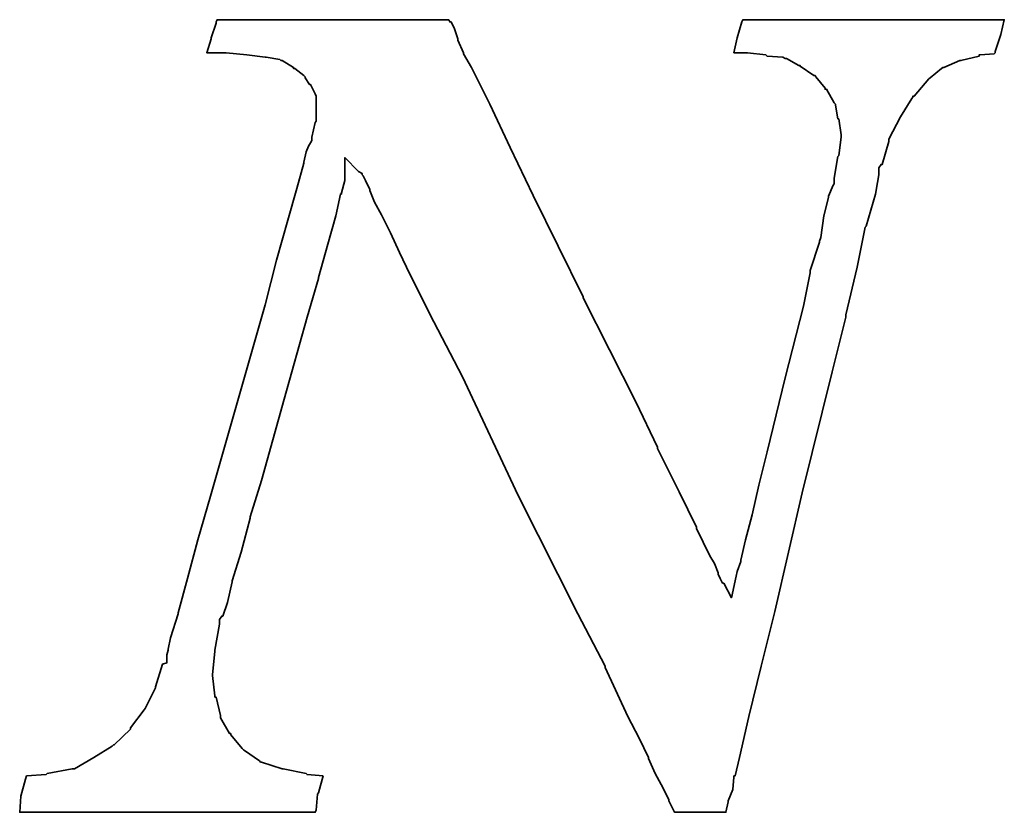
# Model space of a CAD drawing. Header units: inches. Extents: x 36 to 516, y 68 to 1649.
# Tile 46 of 50: x 184.45 to 186.31, y 117.39 to 118.89. Entities that reach past the tile are written whole.
import ezdxf

# ---------------------------------------------------------------- set-up
doc = ezdxf.new("R2010")
doc.units = ezdxf.units.IN
doc.header["$LTSCALE"] = 2
doc.header["$MEASUREMENT"] = 0
doc.layers.add('DIM', color=4, linetype='Continuous')
doc.layers.add('layer 1', color=7, linetype='Continuous')

# ---------------------------------------------------------------- blocks, each defined once
blk = doc.blocks.new('TBI MOTION logo(完整正式版)')
at = {"layer": 'layer 1', "color": 22, "lineweight": 35}
blk.add_open_spline([(58.92625, -7.91875), (58.92625, -7.91875), (58.58625, -7.89375), (58.58625, -7.89375), (58.58625, -7.89375), (58.58625, -7.89375), (58.56625, -7.87125), (58.56625, -7.87125), (58.56625, -7.87125), (58.56625, -7.87125), (58.08375, -7.77375), (58.08375, -7.77375), (58.08375, -7.77375), (58.08375, -7.77375), (58.06125, -7.77375), (58.06125, -7.77375), (58.06125, -7.77375), (58.06125, -7.77375), (57.62625, -7.63125), (57.62625, -7.63125), (57.62625, -7.63125), (57.62625, -7.63125), (57.60625, -7.63125), (57.60625, -7.63125), (57.60625, -7.63125), (57.60625, -7.63125), (57.58125, -7.60625), (57.58125, -7.60625), (57.58125, -7.60625), (57.58125, -7.60625), (57.26625, -7.38875), (57.26625, -7.38875), (57.26625, -7.38875), (57.26625, -7.38875), (57.24625, -7.36875), (57.24625, -7.36875), (57.24625, -7.36875), (57.24625, -7.36875), (57.22125, -7.34375), (57.22125, -7.34375), (57.22125, -7.34375), (57.22125, -7.34375), (56.98125, -7.05375), (56.98125, -7.05375), (56.98125, -7.05375), (56.98125, -7.05375), (56.98125, -7.02875), (56.98125, -7.02875), (56.98125, -7.02875), (56.98125, -7.02875), (56.95625, -7.02875), (56.95625, -7.02875), (56.95625, -7.02875), (56.95625, -7.02875), (56.76625, -6.69625), (56.76625, -6.69625), (56.76625, -6.69625), (56.76625, -6.69625), (56.76625, -6.67125), (56.76625, -6.67125), (56.76625, -6.67125), (56.76625, -6.67125), (56.76625, -6.64875), (56.76625, -6.64875), (56.76625, -6.64875), (56.76625, -6.64875), (56.67125, -6.26375), (56.67125, -6.26375), (56.67125, -6.26375), (56.67125, -6.26375), (56.64625, -6.26375), (56.64625, -6.26375), (56.64625, -6.26375), (56.64625, -6.26375), (56.64625, -6.23875), (56.64625, -6.23875), (56.64625, -6.23875), (56.64625, -6.23875), (56.59625, -5.80875), (56.59625, -5.80875), (56.59625, -5.80875), (56.59625, -5.80875), (56.59625, -5.78375), (56.59625, -5.78375), (56.59625, -5.78375), (56.59625, -5.78375), (56.64625, -5.30375), (56.64625, -5.30375), (56.64625, -5.30375), (56.64625, -5.30375), (56.64625, -5.27875), (56.64625, -5.27875), (56.64625, -5.27875), (56.64625, -5.27875), (56.74125, -4.72875), (56.74125, -4.72875), (56.74125, -4.72875), (56.74125, -4.72875), (56.74125, -4.67875), (56.74125, -4.67875), (56.74125, -4.67875), (56.74125, -4.67875), (56.74125, -4.63375), (56.74125, -4.63375), (56.74125, -4.63375), (56.74125, -4.63375), (56.79125, -4.55875), (56.79125, -4.55875), (56.79125, -4.55875), (56.79125, -4.55875), (56.81125, -4.55875), (56.81125, -4.55875), (56.81125, -4.55875), (56.81125, -4.55875), (56.91125, -4.27375), (56.91125, -4.27375), (56.91125, -4.27375), (56.91125, -4.27375), (57.00625, -3.83874), (57.00625, -3.83874), (57.00625, -3.83874), (57.00625, -3.83874), (57.00625, -3.81374), (57.00625, -3.81374), (57.00625, -3.81374), (57.00625, -3.81374), (57.19875, -3.21374), (57.19875, -3.21374), (57.19875, -3.21374), (57.19875, -3.21374), (57.38625, -2.49625), (57.38625, -2.49625), (57.38625, -2.49625), (57.38625, -2.49625), (57.38625, -2.47374), (57.38625, -2.47374), (57.38625, -2.47374), (57.38625, -2.47374), (57.62625, -1.70375), (57.62625, -1.70375), (57.62625, -1.70375), (57.62625, -1.70375), (58.10625, 0.00125), (58.10625, 0.00125), (58.10625, 0.00125), (58.10625, 0.00125), (58.58625, 1.72625), (58.58625, 1.72625), (58.58625, 1.72625), (58.58625, 1.72625), (58.82625, 2.54125), (58.82625, 2.54125), (58.82625, 2.54125), (58.82625, 2.54125), (58.82625, 2.56374), (58.82625, 2.56374), (58.82625, 2.56374), (58.82625, 2.56374), (59.02125, 3.26125), (59.02125, 3.26125), (59.02125, 3.26125), (59.02125, 3.26125), (59.18625, 3.86125), (59.18625, 3.86125), (59.18625, 3.86125), (59.18625, 3.86125), (59.28625, 4.31875), (59.28625, 4.31875), (59.28625, 4.31875), (59.28625, 4.31875), (59.30625, 4.31875), (59.30625, 4.31875), (59.30625, 4.31875), (59.30625, 4.31875), (59.30625, 4.34125), (59.30625, 4.34125), (59.30625, 4.34125), (59.30625, 4.34125), (59.38125, 4.60625), (59.38125, 4.60625), (59.38125, 4.60625), (59.38125, 4.60625), (59.38125, 4.65125), (59.38125, 4.65125), (59.38125, 4.65125), (59.38125, 4.65125), (59.38125, 5.08625), (59.38125, 5.08625), (59.38125, 5.08625), (59.38125, 5.08625), (59.66625, 4.79624), (59.66625, 4.79624), (59.66625, 4.79624), (59.66625, 4.79624), (59.74125, 4.75124), (59.74125, 4.75124), (59.74125, 4.75124), (59.74125, 4.75124), (59.74125, 4.72624), (59.74125, 4.72624), (59.74125, 4.72624), (59.74125, 4.72624), (59.76125, 4.70124), (59.76125, 4.70124), (59.76125, 4.70124), (59.76125, 4.70124), (59.81125, 4.60625), (59.81125, 4.60625), (59.81125, 4.60625), (59.81125, 4.60625), (59.90625, 4.41125), (59.90625, 4.41125), (59.90625, 4.41125), (59.90625, 4.41125), (59.90625, 4.39125), (59.90625, 4.39125), (59.90625, 4.39125), (59.90625, 4.39125), (60.00375, 4.15124), (60.00375, 4.15124), (60.00375, 4.15124), (60.00375, 4.15124), (60.14625, 3.88374), (60.14625, 3.88374), (60.14625, 3.88374), (60.14625, 3.88374), (60.34125, 3.50124), (60.34125, 3.50124), (60.34125, 3.50124), (60.34125, 3.50124), (60.53125, 3.09125), (60.53125, 3.09125), (60.53125, 3.09125), (60.53125, 3.09125), (60.74625, 2.63625), (60.74625, 2.63625), (60.74625, 2.63625), (60.74625, 2.63625), (61.25125, 1.63124), (61.25125, 1.63124), (61.25125, 1.63124), (61.25125, 1.63124), (61.85125, 0.47625), (61.85125, 0.47625), (61.85125, 0.47625), (61.85125, 0.47625), (63.02625, -2.01874), (63.02625, -2.01874), (63.02625, -2.01874), (63.02625, -2.01874), (64.27625, -4.51374), (64.27625, -4.51374), (64.27625, -4.51374), (64.27625, -4.51374), (64.85125, -5.61375), (64.85125, -5.61375), (64.85125, -5.61375), (64.85125, -5.61375), (64.85125, -5.64125), (64.85125, -5.64125), (64.85125, -5.64125), (64.85125, -5.64125), (65.32875, -6.67125), (65.32875, -6.67125), (65.32875, -6.67125), (65.32875, -6.67125), (65.57125, -7.12875), (65.57125, -7.12875), (65.57125, -7.12875), (65.57125, -7.12875), (65.76125, -7.53625), (65.76125, -7.53625), (65.76125, -7.53625), (65.76125, -7.53625), (65.76125, -7.55625), (65.76125, -7.55625), (65.76125, -7.55625), (65.76125, -7.55625), (65.90375, -7.87125), (65.90375, -7.87125), (65.90375, -7.87125), (65.90375, -7.87125), (66.07125, -8.18125), (66.07125, -8.18125), (66.07125, -8.18125), (66.07125, -8.18125), (66.19125, -8.42375), (66.19125, -8.42375), (66.19125, -8.42375), (66.19125, -8.42375), (66.19125, -8.44375), (66.19125, -8.44375), (66.19125, -8.44375), (66.19125, -8.44375), (66.29125, -8.63875), (66.29125, -8.63875), (66.29125, -8.63875), (66.29125, -8.63875), (66.31125, -8.68625), (66.31125, -8.68625), (66.31125, -8.68625), (66.31125, -8.68625), (66.38375, -8.68625), (66.38375, -8.68625), (66.38375, -8.68625), (66.38375, -8.68625), (66.84125, -8.68625), (66.84125, -8.68625), (66.84125, -8.68625), (66.84125, -8.68625), (67.29625, -8.68625), (67.29625, -8.68625), (67.29625, -8.68625), (67.29625, -8.68625), (67.36625, -8.68625), (67.36625, -8.68625), (67.36625, -8.68625), (67.36625, -8.68625), (67.39125, -8.68625), (67.39125, -8.68625), (67.39125, -8.68625), (67.39125, -8.68625), (67.44125, -8.46875), (67.44125, -8.46875), (67.44125, -8.46875), (67.44125, -8.46875), (67.44125, -8.44375), (67.44125, -8.44375), (67.44125, -8.44375), (67.44125, -8.44375), (67.53625, -8.20375), (67.53625, -8.20375), (67.53625, -8.20375), (67.53625, -8.20375), (67.56125, -7.94375), (67.56125, -7.94375), (67.56125, -7.94375), (67.56125, -7.94375), (67.56125, -7.91875), (67.56125, -7.91875), (67.56125, -7.91875), (67.56125, -7.91875), (67.58625, -7.91875), (67.58625, -7.91875), (67.58625, -7.91875), (67.58625, -7.91875), (67.68125, -7.53625), (67.68125, -7.53625), (67.68125, -7.53625), (67.68125, -7.53625), (67.87375, -6.67125), (67.87375, -6.67125), (67.87375, -6.67125), (67.87375, -6.67125), (68.13625, -5.61375), (68.13625, -5.61375), (68.13625, -5.61375), (68.13625, -5.61375), (68.42375, -4.46374), (68.42375, -4.46374), (68.42375, -4.46374), (68.42375, -4.46374), (68.99875, -1.96874), (68.99875, -1.96874), (68.99875, -1.96874), (68.99875, -1.96874), (69.62625, 0.57625), (69.62625, 0.57625), (69.62625, 0.57625), (69.62625, 0.57625), (69.91125, 1.72625), (69.91125, 1.72625), (69.91125, 1.72625), (69.91125, 1.72625), (69.91125, 1.77625), (69.91125, 1.77625), (69.91125, 1.77625), (69.91125, 1.77625), (70.15125, 2.78124), (70.15125, 2.78124), (70.15125, 2.78124), (70.15125, 2.78124), (70.32125, 3.62125), (70.32125, 3.62125), (70.32125, 3.62125), (70.32125, 3.62125), (70.34125, 3.64625), (70.34125, 3.64625), (70.34125, 3.64625), (70.34125, 3.64625), (70.44125, 3.98125), (70.44125, 3.98125), (70.44125, 3.98125), (70.44125, 3.98125), (70.53625, 4.31875), (70.53625, 4.31875), (70.53625, 4.31875), (70.53625, 4.31875), (70.58125, 4.55875), (70.58125, 4.55875), (70.58125, 4.55875), (70.58125, 4.55875), (70.60625, 4.72624), (70.60625, 4.72624), (70.60625, 4.72624), (70.60625, 4.72624), (70.60625, 4.79624), (70.60625, 4.79624), (70.60625, 4.79624), (70.60625, 4.79624), (70.60625, 4.87125), (70.60625, 4.87125), (70.60625, 4.87125), (70.60625, 4.87125), (70.65625, 4.94125), (70.65625, 4.94125), (70.65625, 4.94125), (70.65625, 4.94125), (70.68125, 4.94125), (70.68125, 4.94125), (70.68125, 4.94125), (70.68125, 4.94125), (70.82125, 5.42125), (70.82125, 5.42125), (70.82125, 5.42125), (70.82125, 5.42125), (70.82125, 5.44625), (70.82125, 5.44625), (70.82125, 5.44625), (70.82125, 5.44625), (70.82125, 5.47125), (70.82125, 5.47125), (70.82125, 5.47125), (70.82125, 5.47125), (71.06125, 5.94625), (71.06125, 5.94625), (71.06125, 5.94625), (71.06125, 5.94625), (71.30125, 6.33124), (71.30125, 6.33124), (71.30125, 6.33124), (71.30125, 6.33124), (71.32625, 6.35625), (71.32625, 6.35625), (71.32625, 6.35625), (71.32625, 6.35625), (71.32625, 6.38124), (71.32625, 6.38124), (71.32625, 6.38124), (71.32625, 6.38124), (71.35125, 6.38124), (71.35125, 6.38124), (71.35125, 6.38124), (71.35125, 6.38124), (71.66125, 6.74125), (71.66125, 6.74125), (71.66125, 6.74125), (71.66125, 6.74125), (71.68625, 6.76625), (71.68625, 6.76625), (71.68625, 6.76625), (71.68625, 6.76625), (71.92625, 6.95624), (71.92625, 6.95624), (71.92625, 6.95624), (71.92625, 6.95624), (71.95125, 6.98125), (71.95125, 6.98125), (71.95125, 6.98125), (71.95125, 6.98125), (71.97625, 6.98125), (71.97625, 6.98125), (71.97625, 6.98125), (71.97625, 6.98125), (72.31125, 7.12624), (72.31125, 7.12624), (72.31125, 7.12624), (72.31125, 7.12624), (72.33375, 7.12624), (72.33375, 7.12624), (72.33375, 7.12624), (72.33375, 7.12624), (72.71625, 7.21875), (72.71625, 7.21875), (72.71625, 7.21875), (72.71625, 7.21875), (72.71625, 7.24624), (72.71625, 7.24624), (72.71625, 7.24624), (72.71625, 7.24624), (72.74125, 7.24624), (72.74125, 7.24624), (72.74125, 7.24624), (72.74125, 7.24624), (73.03124, 7.26624), (73.03124, 7.26624), (73.03124, 7.26624), (73.03124, 7.26624), (73.05375, 7.29125), (73.05375, 7.29125), (73.05375, 7.29125), (73.05375, 7.29125), (73.05375, 7.31625), (73.05375, 7.31625), (73.05375, 7.31625), (73.05375, 7.31625), (73.17625, 7.67625), (73.17625, 7.67625), (73.17625, 7.67625), (73.17625, 7.67625), (73.24625, 7.98625), (73.24625, 7.98625), (73.24625, 7.98625), (73.24625, 7.98625), (73.19625, 7.98625), (73.19625, 7.98625), (73.19625, 7.98625), (73.19625, 7.98625), (72.93625, 7.98625), (72.93625, 7.98625), (72.93625, 7.98625), (72.93625, 7.98625), (72.55125, 7.98625), (72.55125, 7.98625), (72.55125, 7.98625), (72.55125, 7.98625), (72.09625, 7.98625), (72.09625, 7.98625), (72.09625, 7.98625), (72.09625, 7.98625), (71.64125, 7.98625), (71.64125, 7.98625), (71.64125, 7.98625), (71.64125, 7.98625), (70.53625, 7.98625), (70.53625, 7.98625), (70.53625, 7.98625), (70.53625, 7.98625), (69.47875, 7.98625), (69.47875, 7.98625), (69.47875, 7.98625), (69.47875, 7.98625), (68.95125, 7.98625), (68.95125, 7.98625), (68.95125, 7.98625), (68.95125, 7.98625), (68.52125, 7.98625), (68.52125, 7.98625), (68.52125, 7.98625), (68.52125, 7.98625), (68.13625, 7.98625), (68.13625, 7.98625), (68.13625, 7.98625), (68.13625, 7.98625), (67.87375, 7.98625), (67.87375, 7.98625), (67.87375, 7.98625), (67.87375, 7.98625), (67.75125, 7.98625), (67.75125, 7.98625), (67.75125, 7.98625), (67.75125, 7.98625), (67.72625, 7.94125), (67.72625, 7.94125), (67.72625, 7.94125), (67.72625, 7.94125), (67.63125, 7.60625), (67.63125, 7.60625), (67.63125, 7.60625), (67.63125, 7.60625), (67.56125, 7.29125), (67.56125, 7.29125), (67.56125, 7.29125), (67.56125, 7.29125), (67.72625, 7.29125), (67.72625, 7.29125), (67.72625, 7.29125), (67.72625, 7.29125), (67.82625, 7.29125), (67.82625, 7.29125), (67.82625, 7.29125), (67.82625, 7.29125), (67.84625, 7.29125), (67.84625, 7.29125), (67.84625, 7.29125), (67.84625, 7.29125), (68.23125, 7.24624), (68.23125, 7.24624), (68.23125, 7.24624), (68.23125, 7.24624), (68.25875, 7.21875), (68.25875, 7.21875), (68.25875, 7.21875), (68.25875, 7.21875), (68.59125, 7.19624), (68.59125, 7.19624), (68.59125, 7.19624), (68.59125, 7.19624), (68.64125, 7.17125), (68.64125, 7.17125), (68.64125, 7.17125), (68.64125, 7.17125), (68.66625, 7.17125), (68.66625, 7.17125), (68.66625, 7.17125), (68.66625, 7.17125), (68.92625, 7.02624), (68.92625, 7.02624), (68.92625, 7.02624), (68.92625, 7.02624), (68.95125, 7.02624), (68.95125, 7.02624), (68.95125, 7.02624), (68.95125, 7.02624), (68.95125, 7.00624), (68.95125, 7.00624), (68.95125, 7.00624), (68.95125, 7.00624), (69.23875, 6.81125), (69.23875, 6.81125), (69.23875, 6.81125), (69.23875, 6.81125), (69.26625, 6.81125), (69.26625, 6.81125), (69.26625, 6.81125), (69.26625, 6.81125), (69.28625, 6.78625), (69.28625, 6.78625), (69.28625, 6.78625), (69.28625, 6.78625), (69.47875, 6.54875), (69.47875, 6.54875), (69.47875, 6.54875), (69.47875, 6.54875), (69.47875, 6.52375), (69.47875, 6.52375), (69.47875, 6.52375), (69.47875, 6.52375), (69.50625, 6.52375), (69.50625, 6.52375), (69.50625, 6.52375), (69.50625, 6.52375), (69.67125, 6.23625), (69.67125, 6.23625), (69.67125, 6.23625), (69.67125, 6.23625), (69.69375, 6.21125), (69.69375, 6.21125), (69.69375, 6.21125), (69.69375, 6.21125), (69.69375, 6.18625), (69.69375, 6.18625), (69.69375, 6.18625), (69.69375, 6.18625), (69.74625, 5.89875), (69.74625, 5.89875), (69.74625, 5.89875), (69.74625, 5.89875), (69.76625, 5.89875), (69.76625, 5.89875), (69.76625, 5.89875), (69.76625, 5.89875), (69.81375, 5.56625), (69.81375, 5.56625), (69.81375, 5.56625), (69.81375, 5.56625), (69.81375, 5.54125), (69.81375, 5.54125), (69.81375, 5.54125), (69.81375, 5.54125), (69.81375, 5.51625), (69.81375, 5.51625), (69.81375, 5.51625), (69.81375, 5.51625), (69.76625, 5.13125), (69.76625, 5.13125), (69.76625, 5.13125), (69.76625, 5.13125), (69.74625, 5.10874), (69.74625, 5.10874), (69.74625, 5.10874), (69.74625, 5.10874), (69.67125, 4.65125), (69.67125, 4.65125), (69.67125, 4.65125), (69.67125, 4.65125), (69.67125, 4.55875), (69.67125, 4.55875), (69.67125, 4.55875), (69.67125, 4.55875), (69.67125, 4.53125), (69.67125, 4.53125), (69.67125, 4.53125), (69.67125, 4.53125), (69.64625, 4.50874), (69.64625, 4.50874), (69.64625, 4.50874), (69.64625, 4.50874), (69.55125, 4.27125), (69.55125, 4.27125), (69.55125, 4.27125), (69.55125, 4.27125), (69.55125, 4.24625), (69.55125, 4.24625), (69.55125, 4.24625), (69.55125, 4.24625), (69.45375, 3.86125), (69.45375, 3.86125), (69.45375, 3.86125), (69.45375, 3.86125), (69.38625, 3.40624), (69.38625, 3.40624), (69.38625, 3.40624), (69.38625, 3.40624), (69.35875, 3.33125), (69.35875, 3.33125), (69.35875, 3.33125), (69.35875, 3.33125), (69.35875, 3.30875), (69.35875, 3.30875), (69.35875, 3.30875), (69.35875, 3.30875), (69.16625, 2.71125), (69.16625, 2.71125), (69.16625, 2.71125), (69.16625, 2.71125), (69.16625, 2.66375), (69.16625, 2.66375), (69.16625, 2.66375), (69.16625, 2.66375), (69.02625, 1.96374), (69.02625, 1.96374), (69.02625, 1.96374), (69.02625, 1.96374), (68.64125, 0.45624), (68.64125, 0.45624), (68.64125, 0.45624), (68.64125, 0.45624), (68.25875, -1.10625), (68.25875, -1.10625), (68.25875, -1.10625), (68.25875, -1.10625), (68.08625, -1.80125), (68.08625, -1.80125), (68.08625, -1.80125), (68.08625, -1.80125), (67.94625, -2.42625), (67.94625, -2.42625), (67.94625, -2.42625), (67.94625, -2.42625), (67.80125, -2.95375), (67.80125, -2.95375), (67.80125, -2.95375), (67.80125, -2.95375), (67.70625, -3.38375), (67.70625, -3.38375), (67.70625, -3.38375), (67.70625, -3.38375), (67.70625, -3.40875), (67.70625, -3.40875), (67.70625, -3.40875), (67.70625, -3.40875), (67.63125, -3.62375), (67.63125, -3.62375), (67.63125, -3.62375), (67.63125, -3.62375), (67.60625, -3.72125), (67.60625, -3.72125), (67.60625, -3.72125), (67.60625, -3.72125), (67.51125, -4.17375), (67.51125, -4.17375), (67.51125, -4.17375), (67.51125, -4.17375), (67.34625, -3.86374), (67.34625, -3.86374), (67.34625, -3.86374), (67.34625, -3.86374), (67.32125, -3.86374), (67.32125, -3.86374), (67.32125, -3.86374), (67.32125, -3.86374), (67.27125, -3.76874), (67.27125, -3.76874), (67.27125, -3.76874), (67.27125, -3.76874), (67.22625, -3.67374), (67.22625, -3.67374), (67.22625, -3.67374), (67.22625, -3.67374), (67.22625, -3.64875), (67.22625, -3.64875), (67.22625, -3.64875), (67.22625, -3.64875), (67.15125, -3.45375), (67.15125, -3.45375), (67.15125, -3.45375), (67.15125, -3.45375), (67.05625, -3.28875), (67.05625, -3.28875), (67.05625, -3.28875), (67.05625, -3.28875), (66.91125, -3.00125), (66.91125, -3.00125), (66.91125, -3.00125), (66.91125, -3.00125), (66.77125, -2.71375), (66.77125, -2.71375), (66.77125, -2.71375), (66.77125, -2.71375), (66.77125, -2.68875), (66.77125, -2.68875), (66.77125, -2.68875), (66.77125, -2.68875), (66.41125, -1.94374), (66.41125, -1.94374), (66.41125, -1.94374), (66.41125, -1.94374), (65.95125, -1.03375), (65.95125, -1.03375), (65.95125, -1.03375), (65.95125, -1.03375), (65.95125, -1.00875), (65.95125, -1.00875), (65.95125, -1.00875), (65.95125, -1.00875), (65.49625, -0.04874), (65.49625, -0.04874), (65.49625, -0.04874), (65.49625, -0.04874), (64.39375, 2.13624), (64.39375, 2.13624), (64.39375, 2.13624), (64.39375, 2.13624), (64.39375, 2.15624), (64.39375, 2.15624), (64.39375, 2.15624), (64.39375, 2.15624), (63.33625, 4.29125), (63.33625, 4.29125), (63.33625, 4.29125), (63.33625, 4.29125), (62.85625, 5.30125), (62.85625, 5.30125), (62.85625, 5.30125), (62.85625, 5.30125), (62.42625, 6.21125), (62.42625, 6.21125), (62.42625, 6.21125), (62.42625, 6.21125), (62.04125, 6.98125), (62.04125, 6.98125), (62.04125, 6.98125), (62.04125, 6.98125), (61.87375, 7.26624), (61.87375, 7.26624), (61.87375, 7.26624), (61.87375, 7.26624), (61.87375, 7.29125), (61.87375, 7.29125), (61.87375, 7.29125), (61.87375, 7.29125), (61.75625, 7.55625), (61.75625, 7.55625), (61.75625, 7.55625), (61.75625, 7.55625), (61.75625, 7.58124), (61.75625, 7.58124), (61.75625, 7.58124), (61.75625, 7.58124), (61.68375, 7.79375), (61.68375, 7.79375), (61.68375, 7.79375), (61.68375, 7.79375), (61.61125, 7.94125), (61.61125, 7.94125), (61.61125, 7.94125), (61.61125, 7.94125), (61.58625, 7.94125), (61.58625, 7.94125), (61.58625, 7.94125), (61.58625, 7.94125), (61.56375, 7.98625), (61.56375, 7.98625), (61.56375, 7.98625), (61.56375, 7.98625), (61.41875, 7.98625), (61.41875, 7.98625), (61.41875, 7.98625), (61.41875, 7.98625), (61.18125, 7.98625), (61.18125, 7.98625), (61.18125, 7.98625), (61.18125, 7.98625), (60.84125, 7.98625), (60.84125, 7.98625), (60.84125, 7.98625), (60.84125, 7.98625), (60.02625, 7.98625), (60.02625, 7.98625), (60.02625, 7.98625), (60.02625, 7.98625), (59.11625, 7.98625), (59.11625, 7.98625), (59.11625, 7.98625), (59.11625, 7.98625), (58.15625, 7.98625), (58.15625, 7.98625), (58.15625, 7.98625), (58.15625, 7.98625), (57.34125, 7.98625), (57.34125, 7.98625), (57.34125, 7.98625), (57.34125, 7.98625), (57.00625, 7.98625), (57.00625, 7.98625), (57.00625, 7.98625), (57.00625, 7.98625), (56.76625, 7.98625), (56.76625, 7.98625), (56.76625, 7.98625), (56.76625, 7.98625), (56.69125, 7.98625), (56.69125, 7.98625), (56.69125, 7.98625), (56.69125, 7.98625), (56.67125, 7.94125), (56.67125, 7.94125), (56.67125, 7.94125), (56.67125, 7.94125), (56.67125, 7.91625), (56.67125, 7.91625), (56.67125, 7.91625), (56.67125, 7.91625), (56.57125, 7.60625), (56.57125, 7.60625), (56.57125, 7.60625), (56.57125, 7.60625), (56.57125, 7.58124), (56.57125, 7.58124), (56.57125, 7.58124), (56.57125, 7.58124), (56.47625, 7.29125), (56.47625, 7.29125), (56.47625, 7.29125), (56.47625, 7.29125), (56.57125, 7.29125), (56.57125, 7.29125), (56.57125, 7.29125), (56.57125, 7.29125), (56.76625, 7.29125), (56.76625, 7.29125), (56.76625, 7.29125), (56.76625, 7.29125), (56.86125, 7.29125), (56.86125, 7.29125), (56.86125, 7.29125), (56.86125, 7.29125), (56.88625, 7.29125), (56.88625, 7.29125), (56.88625, 7.29125), (56.88625, 7.29125), (57.31625, 7.24624), (57.31625, 7.24624), (57.31625, 7.24624), (57.31625, 7.24624), (57.70125, 7.19624), (57.70125, 7.19624), (57.70125, 7.19624), (57.70125, 7.19624), (57.72625, 7.19624), (57.72625, 7.19624), (57.72625, 7.19624), (57.72625, 7.19624), (58.01125, 7.14624), (58.01125, 7.14624), (58.01125, 7.14624), (58.01125, 7.14624), (58.03625, 7.12624), (58.03625, 7.12624), (58.03625, 7.12624), (58.03625, 7.12624), (58.06125, 7.12624), (58.06125, 7.12624), (58.06125, 7.12624), (58.06125, 7.12624), (58.30125, 6.98125), (58.30125, 6.98125), (58.30125, 6.98125), (58.30125, 6.98125), (58.30125, 6.95624), (58.30125, 6.95624), (58.30125, 6.95624), (58.30125, 6.95624), (58.32375, 6.95624), (58.32375, 6.95624), (58.32375, 6.95624), (58.32375, 6.95624), (58.51625, 6.81125), (58.51625, 6.81125), (58.51625, 6.81125), (58.51625, 6.81125), (58.54125, 6.78625), (58.54125, 6.78625), (58.54125, 6.78625), (58.54125, 6.78625), (58.54125, 6.76625), (58.54125, 6.76625), (58.54125, 6.76625), (58.54125, 6.76625), (58.63625, 6.62124), (58.63625, 6.62124), (58.63625, 6.62124), (58.63625, 6.62124), (58.65875, 6.62124), (58.65875, 6.62124), (58.65875, 6.62124), (58.65875, 6.62124), (58.75625, 6.42625), (58.75625, 6.42625), (58.75625, 6.42625), (58.75625, 6.42625), (58.77875, 6.38124), (58.77875, 6.38124), (58.77875, 6.38124), (58.77875, 6.38124), (58.77875, 6.33124), (58.77875, 6.33124), (58.77875, 6.33124), (58.77875, 6.33124), (58.77875, 6.09125), (58.77875, 6.09125), (58.77875, 6.09125), (58.77875, 6.09125), (58.77875, 5.85125), (58.77875, 5.85125), (58.77875, 5.85125), (58.77875, 5.85125), (58.75625, 5.82625), (58.75625, 5.82625), (58.75625, 5.82625), (58.75625, 5.82625), (58.68625, 5.51625), (58.68625, 5.51625), (58.68625, 5.51625), (58.68625, 5.51625), (58.68625, 5.47125), (58.68625, 5.47125), (58.68625, 5.47125), (58.68625, 5.47125), (58.68625, 5.44625), (58.68625, 5.44625), (58.68625, 5.44625), (58.68625, 5.44625), (58.65875, 5.39625), (58.65875, 5.39625), (58.65875, 5.39625), (58.65875, 5.39625), (58.61125, 5.32624), (58.61125, 5.32624), (58.61125, 5.32624), (58.61125, 5.32624), (58.56625, 5.20375), (58.56625, 5.20375), (58.56625, 5.20375), (58.56625, 5.20375), (58.51625, 4.99125), (58.51625, 4.99125), (58.51625, 4.99125), (58.51625, 4.99125), (58.51625, 4.96625), (58.51625, 4.96625), (58.51625, 4.96625), (58.51625, 4.96625), (58.37125, 4.43625), (58.37125, 4.43625), (58.37125, 4.43625), (58.37125, 4.43625), (58.18125, 3.76625), (58.18125, 3.76625), (58.18125, 3.76625), (58.18125, 3.76625), (57.94125, 2.92624), (57.94125, 2.92624), (57.94125, 2.92624), (57.94125, 2.92624), (57.70125, 1.98874), (57.70125, 1.98874), (57.70125, 1.98874), (57.70125, 1.98874), (57.12625, -0.02374), (57.12625, -0.02374), (57.12625, -0.02374), (57.12625, -0.02374), (56.55125, -2.03875), (56.55125, -2.03875), (56.55125, -2.03875), (56.55125, -2.03875), (56.28625, -2.95375), (56.28625, -2.95375), (56.28625, -2.95375), (56.28625, -2.95375), (56.07125, -3.76874), (56.07125, -3.76874), (56.07125, -3.76874), (56.07125, -3.76874), (55.87625, -4.48874), (55.87625, -4.48874), (55.87625, -4.48874), (55.87625, -4.48874), (55.87625, -4.51374), (55.87625, -4.51374), (55.87625, -4.51374), (55.87625, -4.51374), (55.71125, -5.01625), (55.71125, -5.01625), (55.71125, -5.01625), (55.71125, -5.01625), (55.66125, -5.25375), (55.66125, -5.25375), (55.66125, -5.25375), (55.66125, -5.25375), (55.66125, -5.27875), (55.66125, -5.27875), (55.66125, -5.27875), (55.66125, -5.27875), (55.63625, -5.37375), (55.63625, -5.37375), (55.63625, -5.37375), (55.63625, -5.37375), (55.63625, -5.42375), (55.63625, -5.42375), (55.63625, -5.42375), (55.63625, -5.42375), (55.63625, -5.54125), (55.63625, -5.54125), (55.63625, -5.54125), (55.63625, -5.54125), (55.54125, -5.56875), (55.54125, -5.56875), (55.54125, -5.56875), (55.54125, -5.56875), (55.39625, -6.04875), (55.39625, -6.04875), (55.39625, -6.04875), (55.39625, -6.04875), (55.39625, -6.06875), (55.39625, -6.06875), (55.39625, -6.06875), (55.39625, -6.06875), (55.18125, -6.50375), (55.18125, -6.50375), (55.18125, -6.50375), (55.18125, -6.50375), (55.15625, -6.52875), (55.15625, -6.52875), (55.15625, -6.52875), (55.15625, -6.52875), (54.86875, -6.91125), (54.86875, -6.91125), (54.86875, -6.91125), (54.86875, -6.91125), (54.86875, -6.93375), (54.86875, -6.93375), (54.86875, -6.93375), (54.86875, -6.93375), (54.53125, -7.26875), (54.53125, -7.26875), (54.53125, -7.26875), (54.53125, -7.26875), (54.51125, -7.26875), (54.51125, -7.26875), (54.51125, -7.26875), (54.51125, -7.26875), (54.48625, -7.29625), (54.48625, -7.29625), (54.48625, -7.29625), (54.48625, -7.29625), (54.10375, -7.53625), (54.10375, -7.53625), (54.10375, -7.53625), (54.10375, -7.53625), (53.69625, -7.77375), (53.69625, -7.77375), (53.69625, -7.77375), (53.69625, -7.77375), (53.67125, -7.77375), (53.67125, -7.77375), (53.67125, -7.77375), (53.67125, -7.77375), (53.64625, -7.77375), (53.64625, -7.77375), (53.64625, -7.77375), (53.64625, -7.77375), (53.11625, -7.87125), (53.11625, -7.87125), (53.11625, -7.87125), (53.11625, -7.87125), (53.09625, -7.89375), (53.09625, -7.89375), (53.09625, -7.89375), (53.09625, -7.89375), (52.68625, -7.91875), (52.68625, -7.91875), (52.68625, -7.91875), (52.68625, -7.91875), (52.66125, -7.99125), (52.66125, -7.99125), (52.66125, -7.99125), (52.66125, -7.99125), (52.56625, -8.34875), (52.56625, -8.34875), (52.56625, -8.34875), (52.56625, -8.34875), (52.54125, -8.68625), (52.54125, -8.68625), (52.54125, -8.68625), (52.54125, -8.68625), (52.58875, -8.68625), (52.58875, -8.68625), (52.58875, -8.68625), (52.58875, -8.68625), (52.87625, -8.68625), (52.87625, -8.68625), (52.87625, -8.68625), (52.87625, -8.68625), (53.33625, -8.68625), (53.33625, -8.68625), (53.33625, -8.68625), (53.33625, -8.68625), (53.79125, -8.68625), (53.79125, -8.68625), (53.79125, -8.68625), (53.79125, -8.68625), (54.36625, -8.68625), (54.36625, -8.68625), (54.36625, -8.68625), (54.36625, -8.68625), (55.59125, -8.68625), (55.59125, -8.68625), (55.59125, -8.68625), (55.59125, -8.68625), (56.76625, -8.68625), (56.76625, -8.68625), (56.76625, -8.68625), (56.76625, -8.68625), (57.34125, -8.68625), (57.34125, -8.68625), (57.34125, -8.68625), (57.34125, -8.68625), (57.82125, -8.68625), (57.82125, -8.68625), (57.82125, -8.68625), (57.82125, -8.68625), (58.25125, -8.68625), (58.25125, -8.68625), (58.25125, -8.68625), (58.25125, -8.68625), (58.58625, -8.68625), (58.58625, -8.68625), (58.58625, -8.68625), (58.58625, -8.68625), (58.75625, -8.68625), (58.75625, -8.68625), (58.75625, -8.68625), (58.75625, -8.68625), (58.77875, -8.63875), (58.77875, -8.63875), (58.77875, -8.63875), (58.77875, -8.63875), (58.80625, -8.30375), (58.80625, -8.30375), (58.80625, -8.30375), (58.80625, -8.30375), (58.82625, -8.27875), (58.82625, -8.27875), (58.82625, -8.27875), (58.82625, -8.27875), (58.92625, -7.91875), (58.92625, -7.91875)], degree=3, knots=[0, 0, 0, 0, 0.003125, 0.003125, 0.003125, 0.003125, 0.00625, 0.00625, 0.00625, 0.00625, 0.009375, 0.009375, 0.009375, 0.009375, 0.0125, 0.0125, 0.0125, 0.0125, 0.015625, 0.015625, 0.015625, 0.015625, 0.01875, 0.01875, 0.01875, 0.01875, 0.021875, 0.021875, 0.021875, 0.021875, 0.025, 0.025, 0.025, 0.025, 0.028125, 0.028125, 0.028125, 0.028125, 0.03125, 0.03125, 0.03125, 0.03125, 0.034375, 0.034375, 0.034375, 0.034375, 0.0375, 0.0375, 0.0375, 0.0375, 0.040625, 0.040625, 0.040625, 0.040625, 0.04375, 0.04375, 0.04375, 0.04375, 0.046875, 0.046875, 0.046875, 0.046875, 0.05, 0.05, 0.05, 0.05, 0.053125, 0.053125, 0.053125, 0.053125, 0.05625, 0.05625, 0.05625, 0.05625, 0.059375, 0.059375, 0.059375, 0.059375, 0.0625, 0.0625, 0.0625, 0.0625, 0.065625, 0.065625, 0.065625, 0.065625, 0.06875, 0.06875, 0.06875, 0.06875, 0.071875, 0.071875, 0.071875, 0.071875, 0.075, 0.075, 0.075, 0.075, 0.078125, 0.078125, 0.078125, 0.078125, 0.08125, 0.08125, 0.08125, 0.08125, 0.084375, 0.084375, 0.084375, 0.084375, 0.0875, 0.0875, 0.0875, 0.0875, 0.090625, 0.090625, 0.090625, 0.090625, 0.09375, 0.09375, 0.09375, 0.09375, 0.096875, 0.096875, 0.096875, 0.096875, 0.1, 0.1, 0.1, 0.1, 0.103125, 0.103125, 0.103125, 0.103125, 0.10625, 0.10625, 0.10625, 0.10625, 0.109375, 0.109375, 0.109375, 0.109375, 0.1125, 0.1125, 0.1125, 0.1125, 0.115625, 0.115625, 0.115625, 0.115625, 0.11875, 0.11875, 0.11875, 0.11875, 0.121875, 0.121875, 0.121875, 0.121875, 0.125, 0.125, 0.125, 0.125, 0.128125, 0.128125, 0.128125, 0.128125, 0.13125, 0.13125, 0.13125, 0.13125, 0.134375, 0.134375, 0.134375, 0.134375, 0.1375, 0.1375, 0.1375, 0.1375, 0.140625, 0.140625, 0.140625, 0.140625, 0.14375, 0.14375, 0.14375, 0.14375, 0.146875, 0.146875, 0.146875, 0.146875, 0.15, 0.15, 0.15, 0.15, 0.153125, 0.153125, 0.153125, 0.153125, 0.15625, 0.15625, 0.15625, 0.15625, 0.159375, 0.159375, 0.159375, 0.159375, 0.1625, 0.1625, 0.1625, 0.1625, 0.165625, 0.165625, 0.165625, 0.165625, 0.16875, 0.16875, 0.16875, 0.16875, 0.171875, 0.171875, 0.171875, 0.171875, 0.175, 0.175, 0.175, 0.175, 0.178125, 0.178125, 0.178125, 0.178125, 0.18125, 0.18125, 0.18125, 0.18125, 0.184375, 0.184375, 0.184375, 0.184375, 0.1875, 0.1875, 0.1875, 0.1875, 0.190625, 0.190625, 0.190625, 0.190625, 0.19375, 0.19375, 0.19375, 0.19375, 0.196875, 0.196875, 0.196875, 0.196875, 0.2, 0.2, 0.2, 0.2, 0.203125, 0.203125, 0.203125, 0.203125, 0.20625, 0.20625, 0.20625, 0.20625, 0.209375, 0.209375, 0.209375, 0.209375, 0.2125, 0.2125, 0.2125, 0.2125, 0.215625, 0.215625, 0.215625, 0.215625, 0.21875, 0.21875, 0.21875, 0.21875, 0.221875, 0.221875, 0.221875, 0.221875, 0.225, 0.225, 0.225, 0.225, 0.228125, 0.228125, 0.228125, 0.228125, 0.23125, 0.23125, 0.23125, 0.23125, 0.234375, 0.234375, 0.234375, 0.234375, 0.2375, 0.2375, 0.2375, 0.2375, 0.240625, 0.240625, 0.240625, 0.240625, 0.24375, 0.24375, 0.24375, 0.24375, 0.246875, 0.246875, 0.246875, 0.246875, 0.25, 0.25, 0.25, 0.25, 0.253125, 0.253125, 0.253125, 0.253125, 0.25625, 0.25625, 0.25625, 0.25625, 0.259375, 0.259375, 0.259375, 0.259375, 0.2625, 0.2625, 0.2625, 0.2625, 0.265625, 0.265625, 0.265625, 0.265625, 0.26875, 0.26875, 0.26875, 0.26875, 0.271875, 0.271875, 0.271875, 0.271875, 0.275, 0.275, 0.275, 0.275, 0.278125, 0.278125, 0.278125, 0.278125, 0.28125, 0.28125, 0.28125, 0.28125, 0.284375, 0.284375, 0.284375, 0.284375, 0.2875, 0.2875, 0.2875, 0.2875, 0.290625, 0.290625, 0.290625, 0.290625, 0.29375, 0.29375, 0.29375, 0.29375, 0.296875, 0.296875, 0.296875, 0.296875, 0.3, 0.3, 0.3, 0.3, 0.303125, 0.303125, 0.303125, 0.303125, 0.30625, 0.30625, 0.30625, 0.30625, 0.309375, 0.309375, 0.309375, 0.309375, 0.3125, 0.3125, 0.3125, 0.3125, 0.315625, 0.315625, 0.315625, 0.315625, 0.31875, 0.31875, 0.31875, 0.31875, 0.321875, 0.321875, 0.321875, 0.321875, 0.325, 0.325, 0.325, 0.325, 0.328125, 0.328125, 0.328125, 0.328125, 0.33125, 0.33125, 0.33125, 0.33125, 0.334375, 0.334375, 0.334375, 0.334375, 0.3375, 0.3375, 0.3375, 0.3375, 0.340625, 0.340625, 0.340625, 0.340625, 0.34375, 0.34375, 0.34375, 0.34375, 0.346875, 0.346875, 0.346875, 0.346875, 0.35, 0.35, 0.35, 0.35, 0.353125, 0.353125, 0.353125, 0.353125, 0.35625, 0.35625, 0.35625, 0.35625, 0.359375, 0.359375, 0.359375, 0.359375, 0.3625, 0.3625, 0.3625, 0.3625, 0.365625, 0.365625, 0.365625, 0.365625, 0.36875, 0.36875, 0.36875, 0.36875, 0.371875, 0.371875, 0.371875, 0.371875, 0.375, 0.375, 0.375, 0.375, 0.378125, 0.378125, 0.378125, 0.378125, 0.38125, 0.38125, 0.38125, 0.38125, 0.384375, 0.384375, 0.384375, 0.384375, 0.3875, 0.3875, 0.3875, 0.3875, 0.390625, 0.390625, 0.390625, 0.390625, 0.39375, 0.39375, 0.39375, 0.39375, 0.396875, 0.396875, 0.396875, 0.396875, 0.4, 0.4, 0.4, 0.4, 0.403125, 0.403125, 0.403125, 0.403125, 0.40625, 0.40625, 0.40625, 0.40625, 0.409375, 0.409375, 0.409375, 0.409375, 0.4125, 0.4125, 0.4125, 0.4125, 0.415625, 0.415625, 0.415625, 0.415625, 0.41875, 0.41875, 0.41875, 0.41875, 0.421875, 0.421875, 0.421875, 0.421875, 0.425, 0.425, 0.425, 0.425, 0.428125, 0.428125, 0.428125, 0.428125, 0.43125, 0.43125, 0.43125, 0.43125, 0.434375, 0.434375, 0.434375, 0.434375, 0.4375, 0.4375, 0.4375, 0.4375, 0.440625, 0.440625, 0.440625, 0.440625, 0.44375, 0.44375, 0.44375, 0.44375, 0.446875, 0.446875, 0.446875, 0.446875, 0.45, 0.45, 0.45, 0.45, 0.453125, 0.453125, 0.453125, 0.453125, 0.45625, 0.45625, 0.45625, 0.45625, 0.459375, 0.459375, 0.459375, 0.459375, 0.4625, 0.4625, 0.4625, 0.4625, 0.465625, 0.465625, 0.465625, 0.465625, 0.46875, 0.46875, 0.46875, 0.46875, 0.471875, 0.471875, 0.471875, 0.471875, 0.475, 0.475, 0.475, 0.475, 0.478125, 0.478125, 0.478125, 0.478125, 0.48125, 0.48125, 0.48125, 0.48125, 0.484375, 0.484375, 0.484375, 0.484375, 0.4875, 0.4875, 0.4875, 0.4875, 0.490625, 0.490625, 0.490625, 0.490625, 0.49375, 0.49375, 0.49375, 0.49375, 0.496875, 0.496875, 0.496875, 0.496875, 0.5, 0.5, 0.5, 0.5, 0.503125, 0.503125, 0.503125, 0.503125, 0.50625, 0.50625, 0.50625, 0.50625, 0.509375, 0.509375, 0.509375, 0.509375, 0.5125, 0.5125, 0.5125, 0.5125, 0.515625, 0.515625, 0.515625, 0.515625, 0.51875, 0.51875, 0.51875, 0.51875, 0.521875, 0.521875, 0.521875, 0.521875, 0.525, 0.525, 0.525, 0.525, 0.528125, 0.528125, 0.528125, 0.528125, 0.53125, 0.53125, 0.53125, 0.53125, 0.534375, 0.534375, 0.534375, 0.534375, 0.5375, 0.5375, 0.5375, 0.5375, 0.540625, 0.540625, 0.540625, 0.540625, 0.54375, 0.54375, 0.54375, 0.54375, 0.546875, 0.546875, 0.546875, 0.546875, 0.55, 0.55, 0.55, 0.55, 0.553125, 0.553125, 0.553125, 0.553125, 0.55625, 0.55625, 0.55625, 0.55625, 0.559375, 0.559375, 0.559375, 0.559375, 0.5625, 0.5625, 0.5625, 0.5625, 0.565625, 0.565625, 0.565625, 0.565625, 0.56875, 0.56875, 0.56875, 0.56875, 0.571875, 0.571875, 0.571875, 0.571875, 0.575, 0.575, 0.575, 0.575, 0.578125, 0.578125, 0.578125, 0.578125, 0.58125, 0.58125, 0.58125, 0.58125, 0.584375, 0.584375, 0.584375, 0.584375, 0.5875, 0.5875, 0.5875, 0.5875, 0.590625, 0.590625, 0.590625, 0.590625, 0.59375, 0.59375, 0.59375, 0.59375, 0.596875, 0.596875, 0.596875, 0.596875, 0.6, 0.6, 0.6, 0.6, 0.603125, 0.603125, 0.603125, 0.603125, 0.60625, 0.60625, 0.60625, 0.60625, 0.609375, 0.609375, 0.609375, 0.609375, 0.6125, 0.6125, 0.6125, 0.6125, 0.615625, 0.615625, 0.615625, 0.615625, 0.61875, 0.61875, 0.61875, 0.61875, 0.621875, 0.621875, 0.621875, 0.621875, 0.625, 0.625, 0.625, 0.625, 0.628125, 0.628125, 0.628125, 0.628125, 0.63125, 0.63125, 0.63125, 0.63125, 0.634375, 0.634375, 0.634375, 0.634375, 0.6375, 0.6375, 0.6375, 0.6375, 0.640625, 0.640625, 0.640625, 0.640625, 0.64375, 0.64375, 0.64375, 0.64375, 0.646875, 0.646875, 0.646875, 0.646875, 0.65, 0.65, 0.65, 0.65, 0.653125, 0.653125, 0.653125, 0.653125, 0.65625, 0.65625, 0.65625, 0.65625, 0.659375, 0.659375, 0.659375, 0.659375, 0.6625, 0.6625, 0.6625, 0.6625, 0.665625, 0.665625, 0.665625, 0.665625, 0.66875, 0.66875, 0.66875, 0.66875, 0.671875, 0.671875, 0.671875, 0.671875, 0.675, 0.675, 0.675, 0.675, 0.678125, 0.678125, 0.678125, 0.678125, 0.68125, 0.68125, 0.68125, 0.68125, 0.684375, 0.684375, 0.684375, 0.684375, 0.6875, 0.6875, 0.6875, 0.6875, 0.690625, 0.690625, 0.690625, 0.690625, 0.69375, 0.69375, 0.69375, 0.69375, 0.696875, 0.696875, 0.696875, 0.696875, 0.7, 0.7, 0.7, 0.7, 0.703125, 0.703125, 0.703125, 0.703125, 0.70625, 0.70625, 0.70625, 0.70625, 0.709375, 0.709375, 0.709375, 0.709375, 0.7125, 0.7125, 0.7125, 0.7125, 0.715625, 0.715625, 0.715625, 0.715625, 0.71875, 0.71875, 0.71875, 0.71875, 0.721875, 0.721875, 0.721875, 0.721875, 0.725, 0.725, 0.725, 0.725, 0.728125, 0.728125, 0.728125, 0.728125, 0.73125, 0.73125, 0.73125, 0.73125, 0.734375, 0.734375, 0.734375, 0.734375, 0.7375, 0.7375, 0.7375, 0.7375, 0.740625, 0.740625, 0.740625, 0.740625, 0.74375, 0.74375, 0.74375, 0.74375, 0.746875, 0.746875, 0.746875, 0.746875, 0.75, 0.75, 0.75, 0.75, 0.753125, 0.753125, 0.753125, 0.753125, 0.75625, 0.75625, 0.75625, 0.75625, 0.759375, 0.759375, 0.759375, 0.759375, 0.7625, 0.7625, 0.7625, 0.7625, 0.765625, 0.765625, 0.765625, 0.765625, 0.76875, 0.76875, 0.76875, 0.76875, 0.771875, 0.771875, 0.771875, 0.771875, 0.775, 0.775, 0.775, 0.775, 0.778125, 0.778125, 0.778125, 0.778125, 0.78125, 0.78125, 0.78125, 0.78125, 0.784375, 0.784375, 0.784375, 0.784375, 0.7875, 0.7875, 0.7875, 0.7875, 0.790625, 0.790625, 0.790625, 0.790625, 0.79375, 0.79375, 0.79375, 0.79375, 0.796875, 0.796875, 0.796875, 0.796875, 0.8, 0.8, 0.8, 0.8, 0.803125, 0.803125, 0.803125, 0.803125, 0.80625, 0.80625, 0.80625, 0.80625, 0.809375, 0.809375, 0.809375, 0.809375, 0.8125, 0.8125, 0.8125, 0.8125, 0.815625, 0.815625, 0.815625, 0.815625, 0.81875, 0.81875, 0.81875, 0.81875, 0.821875, 0.821875, 0.821875, 0.821875, 0.825, 0.825, 0.825, 0.825, 0.828125, 0.828125, 0.828125, 0.828125, 0.83125, 0.83125, 0.83125, 0.83125, 0.834375, 0.834375, 0.834375, 0.834375, 0.8375, 0.8375, 0.8375, 0.8375, 0.840625, 0.840625, 0.840625, 0.840625, 0.84375, 0.84375, 0.84375, 0.84375, 0.846875, 0.846875, 0.846875, 0.846875, 0.85, 0.85, 0.85, 0.85, 0.853125, 0.853125, 0.853125, 0.853125, 0.85625, 0.85625, 0.85625, 0.85625, 0.859375, 0.859375, 0.859375, 0.859375, 0.8625, 0.8625, 0.8625, 0.8625, 0.865625, 0.865625, 0.865625, 0.865625, 0.86875, 0.86875, 0.86875, 0.86875, 0.871875, 0.871875, 0.871875, 0.871875, 0.875, 0.875, 0.875, 0.875, 0.878125, 0.878125, 0.878125, 0.878125, 0.88125, 0.88125, 0.88125, 0.88125, 0.884375, 0.884375, 0.884375, 0.884375, 0.8875, 0.8875, 0.8875, 0.8875, 0.890625, 0.890625, 0.890625, 0.890625, 0.89375, 0.89375, 0.89375, 0.89375, 0.896875, 0.896875, 0.896875, 0.896875, 0.9, 0.9, 0.9, 0.9, 0.903125, 0.903125, 0.903125, 0.903125, 0.90625, 0.90625, 0.90625, 0.90625, 0.909375, 0.909375, 0.909375, 0.909375, 0.9125, 0.9125, 0.9125, 0.9125, 0.915625, 0.915625, 0.915625, 0.915625, 0.91875, 0.91875, 0.91875, 0.91875, 0.921875, 0.921875, 0.921875, 0.921875, 0.925, 0.925, 0.925, 0.925, 0.928125, 0.928125, 0.928125, 0.928125, 0.93125, 0.93125, 0.93125, 0.93125, 0.934375, 0.934375, 0.934375, 0.934375, 0.9375, 0.9375, 0.9375, 0.9375, 0.940625, 0.940625, 0.940625, 0.940625, 0.94375, 0.94375, 0.94375, 0.94375, 0.946875, 0.946875, 0.946875, 0.946875, 0.95, 0.95, 0.95, 0.95, 0.953125, 0.953125, 0.953125, 0.953125, 0.95625, 0.95625, 0.95625, 0.95625, 0.959375, 0.959375, 0.959375, 0.959375, 0.9625, 0.9625, 0.9625, 0.9625, 0.965625, 0.965625, 0.965625, 0.965625, 0.96875, 0.96875, 0.96875, 0.96875, 0.971875, 0.971875, 0.971875, 0.971875, 0.975, 0.975, 0.975, 0.975, 0.978125, 0.978125, 0.978125, 0.978125, 0.98125, 0.98125, 0.98125, 0.98125, 0.984375, 0.984375, 0.984375, 0.984375, 0.9875, 0.9875, 0.9875, 0.9875, 0.990625, 0.990625, 0.990625, 0.990625, 0.99375, 0.99375, 0.99375, 0.99375, 0.996875, 0.996875, 0.996875, 0.996875, 1, 1, 1, 1], dxfattribs=at)
blk.add_open_spline([(54.86875, -6.91125), (54.86875, -6.91125), (54.86875, -6.93375), (54.86875, -6.93375)], degree=3, dxfattribs=at)

msp = doc.modelspace()

# ---------------------------------------------------------------- block references
at = {"layer": 'DIM', "color": 7, "xscale": 0.0895795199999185, "yscale": 0.0895795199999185, "zscale": 0.0895795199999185}
msp.add_blockref('TBI MOTION logo(完整正式版)', (179.748, 118.1701), dxfattribs=at)

doc.saveas('drawing.dxf')
